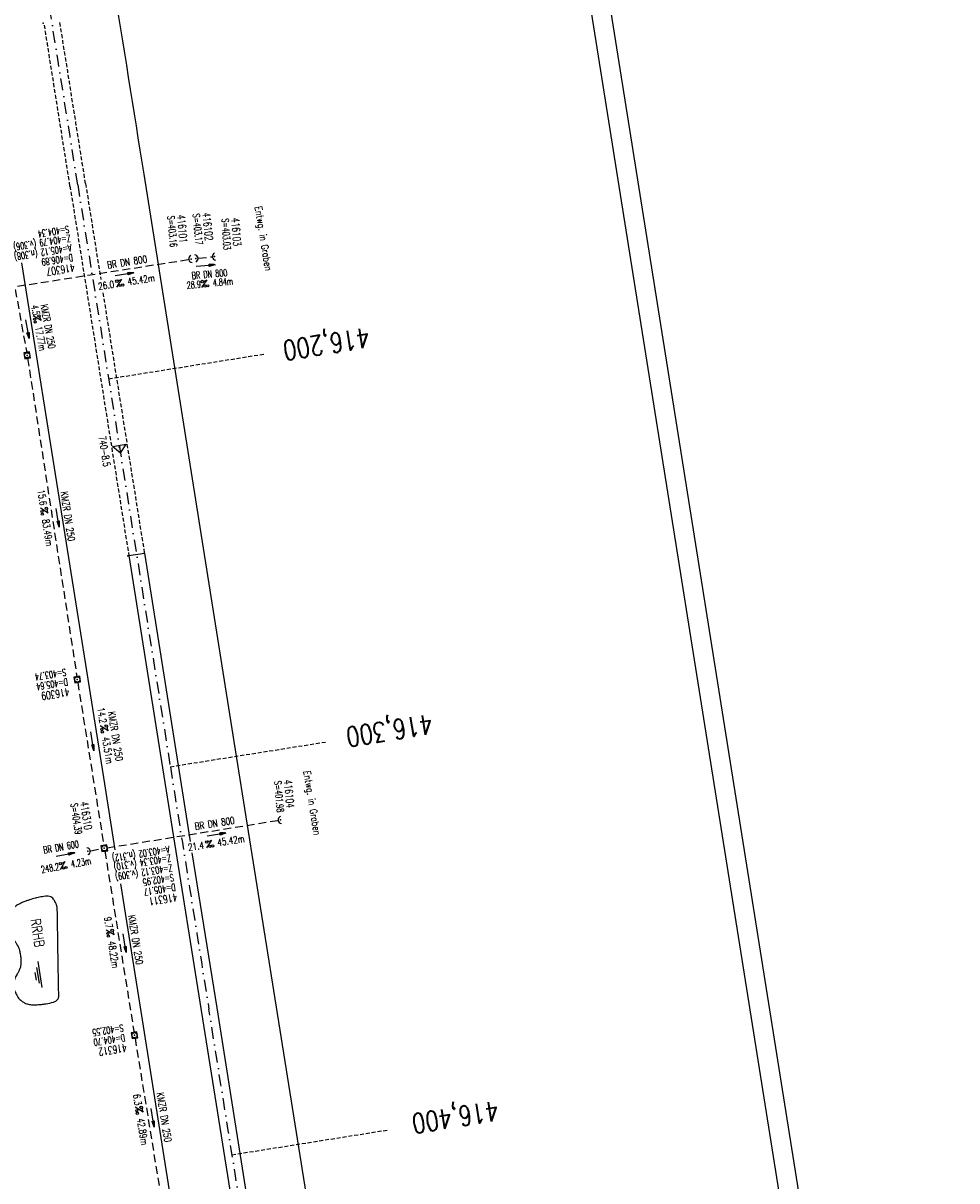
# Model space of a CAD drawing. Extents: x 447827 to 448299, y 438389 to 439851.
# Tile 13 of 21: x 448061 to 448299, y 438986 to 439281. Entities that reach past the tile are written whole.
import ezdxf
from ezdxf.enums import TextEntityAlignment as Align

# ---------------------------------------------------------------- set-up
doc = ezdxf.new("R2010")
doc.units = 0
doc.header["$LTSCALE"] = 2
doc.header["$MEASUREMENT"] = 0
for name, pattern in [('AUSGEZOGEN', [0]), ('GESTRICH-X2', [1.5, 1, -0.5]), ('GESTRICHELT', [0.75, 0.5, -0.25]), ('STRICHPT-X3', [3, 1.5, -0.75, 0, -0.75])]:
    doc.linetypes.add(name, pattern=pattern)
doc.layers.get('0').update_dxf_attribs({"linetype": 'AUSGEZOGEN'})
for name, color, linetype in [('ACHSE', 250, 'STRICHPT-X3'), ('FBR', 8, 'CONTINUOUS'), ('HEKTOM', 250, 'GESTRICHELT'), ('KANAL', 7, 'GESTRICH-X2'), ('MS-UEBERFAHRT', 8, 'GESTRICHELT'), ('Netzknoten_PKT', 7, 'CONTINUOUS'), ('Netzknoten_PKT-NR', 7, 'CONTINUOUS'), ('Netzknoten_SIGNATUR', 7, 'CONTINUOUS'), ('PFEIL', 7, 'CONTINUOUS'), ('PKT', 7, 'CONTINUOUS'), ('Planeinteilung', 6, 'CONTINUOUS'), ('RAHMEN', 250, 'AUSGEZOGEN'), ('RRB', 4, 'AUSGEZOGEN'), ('SCHACHTNR', 6, 'CONTINUOUS'), ('SCHRIFT', 7, 'AUSGEZOGEN'), ('SCHSYMBOL', 7, 'AUSGEZOGEN'), ('TEXTO', 4, 'CONTINUOUS'), ('TEXTU', 4, 'CONTINUOUS')]:
    doc.layers.add(name, color=color, linetype=linetype)
doc.styles.add('ROMANS', font='romans.shx', dxfattribs={"width": 0.8})

# ---------------------------------------------------------------- blocks, each defined once
blk = doc.blocks.new('40')
at = {"color": 0}
blk.add_arc((0.02, 0.31), 0.91, 192.5363, 347.4637, dxfattribs=at)
blk.add_point((0, 0), dxfattribs=at)
blk = doc.blocks.new('PROM')
blk.add_line((1.57, 1.82), (0.02, 0.02))
for centre, radius in [((0.32, 1.51), 0.317), ((0.94, 0.29), 0.283), ((1.64, 0.29), 0.283)]:
    blk.add_circle(centre, radius)
blk.add_arc((0.99, 2.68), 1.03, 239.1414, 303.3549)
blk = doc.blocks.new('PFEIL2')
at = {"color": 0}
for p, q in [((0.88, 0), (-2.4, -0.01)), ((0.88, -0.27), (0.88, 0.28)), ((0.88, 0.28), (2.43, 0.01)), ((0.91, 0.27), (0.88, 0.26)), ((0.97, 0.26), (0.88, 0.25)), ((1.02, 0.25), (0.88, 0.23)), ((1.07, 0.24), (0.88, 0.21)), ((1.13, 0.23), (0.88, 0.19)), ((1.18, 0.22), (0.88, 0.17)), ((1.24, 0.21), (0.88, 0.15)), ((1.29, 0.21), (0.88, 0.14)), ((1.34, 0.2), (0.88, 0.12)), ((1.4, 0.19), (0.88, 0.1)), ((1.45, 0.18), (0.88, 0.08)), ((1.51, 0.17), (0.88, 0.06)), ((1.56, 0.16), (0.88, 0.04)), ((1.61, 0.15), (0.88, 0.02)), ((1.67, 0.14), (0.88, 0.01)), ((1.72, 0.13), (0.88, -0.01)), ((1.78, 0.12), (0.88, -0.03)), ((1.83, 0.11), (0.88, -0.05)), ((1.88, 0.1), (0.88, -0.07)), ((1.94, 0.09), (0.88, -0.09)), ((2.05, 0.08), (0.88, -0.12)), ((1.99, 0.08), (0.88, -0.11)), ((2.1, 0.07), (0.88, -0.14)), ((2.15, 0.06), (0.88, -0.16)), ((2.21, 0.05), (0.88, -0.18)), ((2.26, 0.04), (0.88, -0.2)), ((2.32, 0.03), (0.88, -0.22)), ((2.37, 0.02), (0.88, -0.23)), ((2.42, 0.01), (0.88, -0.25)), ((2.43, 0.01), (0.88, -0.27))]:
    blk.add_line(p, q, dxfattribs=at)
blk = doc.blocks.new('20')
blk.add_lwpolyline([(-0.75, -0.75), (0.75, -0.75), (0.75, 0.75), (-0.75, 0.75)], close=True)
blk.add_circle((0, 0), 0.676)
blk.add_point((0, 0))
blk = doc.blocks.new('42')
at = {"color": 0}
blk.add_arc((-0.02, -0.31), 0.91, 12.5363, 167.4637, dxfattribs=at)
blk.add_point((0, 0), dxfattribs=at)
blk = doc.blocks.new('WASSER2')
at = {"layer": 'TEXTU'}
for p, q in [((-3.34, 0.01), (3.36, 0.01)), ((-1.9, -0.54), (2.16, -0.54)), ((-0.7, -1.16), (1.24, -1.16))]:
    blk.add_line(p, q, dxfattribs=at)
blk = doc.blocks.new('PKT')
at = {"color": 0}
blk.add_circle((0, 0), 0.15, dxfattribs=at)
blk.add_point((0, 0), dxfattribs=at)
blk = doc.blocks.new('Station_Netzknoten')
at = {"layer": 'Netzknoten_SIGNATUR'}
for p, q in [((-1.75, 0.5), (1.75, 0.5)), ((0, -1.5), (-1.75, 0.5)), ((0, -1.5), (1.75, 0.5))]:
    blk.add_line(p, q, dxfattribs=at)
blk.add_point((0, 0), dxfattribs=at)
blk = doc.blocks.new('1135297')
blk.add_line((1135, 297), (0, 297))
at = {"layer": 'RAHMEN'}
blk.add_line((950, 292), (25, 292), dxfattribs=at)

msp = doc.modelspace()

# ---------------------------------------------------------------- linework, layer by layer
at = {"layer": 'ACHSE'}
msp.add_lwpolyline([(448051.41, 439387.64, -0.000001), (448067.12, 439288.88, -0.000002), (448074.98, 439239.5), (448098.55, 439091.36, 0.000001), (448108.37, 439029.64, -0.000001), (448118.19, 438967.92, -0.000001), (448122.12, 438943.23, 0.000002), (448126.05, 438918.54, 0.000007), (448128.02, 438906.19, -0.000017)], format="xyb", dxfattribs=at)
at = {"layer": 'FBR'}
msp.add_line((448087.98, 439145.1), (448091.93, 439145.73), dxfattribs=at)
for points in [[(448087.98, 439145.1), (448096.58, 439091.05), (448106.4, 439029.33), (448116.22, 438967.6, -0.000001), (448120.15, 438942.91, 0.000002), (448124.08, 438918.22, 0.000007), (448126.04, 438905.88, -0.000017)], [(448068.2, 439390.31), (448083.91, 439291.55, -0.000002), (448091.77, 439242.17), (448115.34, 439094.04), (448125.16, 439032.31), (448134.98, 438970.59, -0.000001), (448138.91, 438945.9, 0.000002), (448142.84, 438921.21, 0.000007), (448144.8, 438908.87, -0.000011), (448146.16, 438900.33, -0.000011)], [(448104.06, 439069.48), (448110.35, 439029.96), (448120.17, 438968.23, -0.000001), (448124.1, 438943.54, 0.000002), (448128.03, 438918.85, 0.000007), (448129.99, 438906.51, -0.000017), (448131.96, 438894.16), (448132.4, 438891.35), (448135.88, 438869.47), (448137.2, 438861.18, 0.001038), (448138.03, 438856.05, 0.000474), (448139.88, 438844.81, 0.002138), (448141.54, 438835.02, 0.001413), (448144.16, 438820.21, 0.001696), (448146.32, 438808.43, 0.001564), (448148.75, 438795.66, 0.001572), (448151.16, 438783.42, 0.001569), (448153.65, 438771.17, 0.001557), (448156.21, 438758.97, 0.001551), (448158.85, 438746.74, 0.00156), (448161.58, 438734.5, 0.001572), (448164.36, 438722.38, 0.001571), (448167.21, 438710.29, 0.00009), (448167.38, 438709.58, 0.00009)], [(448085.83, 439061.55), (448091.34, 439026.93), (448101.16, 438965.21, -0.000001), (448105.09, 438940.52, 0.000002), (448109.02, 438915.83, 0.000003), (448109.9, 438910.28, 0.000003)]]:
    msp.add_lwpolyline(points, format="xyb", dxfattribs=at)
for points in [[(448060.67, 439219.63), (448081.52, 439088.65), (448084.45, 439070.2)], [(448091.93, 439145.73), (448100.53, 439091.68), (448103.6, 439072.36)]]:
    msp.add_lwpolyline(points, dxfattribs=at)
at = {"layer": 'HEKTOM'}
for p, q in [((448082.84, 439190.12), (448122.34, 439196.41)), ((448098.56, 439091.38), (448138.06, 439097.66)), ((448114.25, 438992.59), (448153.75, 438998.88))]:
    msp.add_line(p, q, dxfattribs=at)
at = {"layer": 'KANAL'}
for p, q in [((448059.66, 439213.69), (448103.06, 439220.47)), ((448105.75, 439220.84), (448109.09, 439221.16)), ((448059.06, 439212.84), (448061.97, 439196.81)), ((448062.22, 439195.34), (448074.75, 439114.31)), ((448074.97, 439112.84), (448081.62, 439071.34)), ((448082.47, 439070.72), (448125.84, 439077.69)), ((448078.31, 439070), (448081, 439070.47)), ((448081.88, 439069.88), (448089.31, 439023.75)), ((448089.56, 439022.28), (448096.22, 438981.41))]:
    msp.add_line(p, q, dxfattribs=at)
at = {"layer": 'MS-UEBERFAHRT'}
for points in [[(448066.41, 439280.65, -0.000001), (448073, 439239.19), (448087.98, 439145.1, 0.000001)], [(448070.36, 439281.28, -0.000001), (448076.96, 439239.82), (448080.84, 439215.39)]]:
    msp.add_lwpolyline(points, format="xyb", dxfattribs=at)
msp.add_lwpolyline([(448081.38, 439211.99), (448091.93, 439145.73)], dxfattribs=at)
at = {"layer": 'PKT'}
for p in [(448066.17, 439280.61), (448087.72, 439145.06)]:
    msp.add_point(p, dxfattribs=at)
at = {"layer": 'RRB', "flags": 128}
msp.add_lwpolyline([(448058.72, 439036.15, 0.052173), (448058.78, 439034.87, 0.073933), (448059.04, 439034, 0.021196), (448059.61, 439032.91, 0.046967), (448059.93, 439032.45, 0.043311), (448060.64, 439031.77, 0.050753), (448061.33, 439031.31, 0.035819), (448062.09, 439030.98, 0.049448), (448062.68, 439030.84, 0.031311), (448063.65, 439030.77, 0.022729), (448064.99, 439030.81, 0.010543), (448065.71, 439030.88, 0.006302), (448066.9, 439031.03, 0.038141), (448068.77, 439031.45, 0.084994), (448069.54, 439031.84, 0.063936), (448069.89, 439032.18, 0.097632), (448070.05, 439032.46, 0.021391), (448070.13, 439032.78, 0.053622), (448070.14, 439032.91, 0.004374), (448070.12, 439034, -0.002487), (448070.08, 439035.93, -0.000009), (448069.97, 439042.54, 0.000008), (448069.87, 439049.16, 0.000056), (448069.78, 439054.37, 0.00037), (448069.77, 439055.16, 0.026904), (448069.75, 439055.41, 0.01763), (448069.69, 439055.78, 0.024843), (448069.64, 439055.98, 0.013037), (448069.51, 439056.36, 0.026305), (448069.45, 439056.5, 0.006352), (448069.17, 439057.07, 0.060053), (448068.62, 439057.88, 0.09672), (448068.14, 439058.25, 0.112885), (448067.48, 439058.41, 0.049717), (448065.97, 439058.29, 0.005459), (448064.56, 439058.01, 0.019961), (448064.18, 439057.92, 0.004388), (448062.69, 439057.47, 0.008943), (448061.96, 439057.23, 0.000514), (448061.86, 439057.2, 0.000564), (448061.77, 439057.16, 0.015196), (448061.24, 439056.96, 0.009449), (448060.42, 439056.59, 0.026523), (448059.66, 439056.18, 0.02013), (448058.71, 439055.55, 0.012352), (448058.33, 439055.27, 0.015084), (448058.04, 439055.02, 0.036851), (448057.68, 439054.64, 0.031158), (448057.32, 439054.14, 0.028258), (448057.12, 439053.79, 0.023065), (448056.93, 439053.34, 0.037792), (448056.81, 439052.93, 0.023526), (448056.7, 439052.26, 0.054895), (448056.7, 439051.37, 0.040236), (448056.92, 439050.19, 0.035167), (448057.27, 439049.18, 0.04447), (448057.68, 439048.44, 0.058475), (448058.29, 439047.71, -0.053811), (448058.97, 439046.92, -0.023154), (448059.78, 439045.62, -0.053821), (448060.04, 439045.02, -0.007369), (448060.12, 439044.75, -0.009566), (448060.17, 439044.55, -0.020648), (448060.35, 439043.62, -0.018003), (448060.47, 439042.54, -0.013459), (448060.5, 439041.82, -0.017297), (448060.49, 439041.26, -0.018276), (448060.46, 439040.86, -0.0192), (448060.4, 439040.49, -0.03664), (448060.31, 439040.19, -0.012642), (448059.98, 439039.34, -0.051343), (448059.59, 439038.61, 0.036364), (448059, 439037.61, 0.067052), (448058.84, 439037.12, 0.035003), (448058.72, 439036.15)], format="xyb", dxfattribs=at)

# ---------------------------------------------------------------- block references
at = {"layer": 'Netzknoten_PKT'}
msp.add_blockref('PKT', (448085.61, 439172.7), dxfattribs=at)
at = {"layer": 'Netzknoten_SIGNATUR', "rotation": 9.056936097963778}
msp.add_blockref('Station_Netzknoten', (448085.61, 439172.7), dxfattribs=at)
at = {"layer": 'PFEIL'}
for p, rotation in [((448107.54, 439218.92), 5.271500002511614), ((448086.89, 439216.73), 8.893500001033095), ((448062.16, 439202.74), 280.2824000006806), ((448069.84, 439154.76), 278.7824000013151), ((448078.66, 439097.85), 279.1132000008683), ((448110.3, 439074.1), 9.123699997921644), ((448071.83, 439068.98), 10.1874999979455), ((448086.89, 439046.46), 279.1780999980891), ((448094.03, 439002.01), 279.2493000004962)]:
    msp.add_blockref('PFEIL2', p, dxfattribs=dict(at, rotation=rotation))
at = {"layer": 'Planeinteilung', "linetype": 'Continuous', "rotation": 279.041149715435}
msp.add_blockref('1135297', (447827.12, 439804.72), dxfattribs=at)
at = {"layer": 'RRB', "rotation": 279.0863470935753}
msp.add_blockref('WASSER2', (448065.32, 439038.45), dxfattribs=at)
at = {"layer": 'SCHSYMBOL'}
for name, p, rotation in [('42', (448103.81, 439220.59), 99.04110000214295), ('42', (448105.01, 439220.77), 279.0410999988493), ('40', (448109.83, 439221.21), 279.0410999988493), ('20', (448062.1, 439196.09), 279.0410999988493), ('20', (448074.85, 439113.57), 279.0410999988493), ('42', (448126.59, 439077.81), 99.04110000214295), ('42', (448077.57, 439069.86), 279.0410999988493), ('20', (448081.74, 439070.61), 279.0410999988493), ('20', (448089.43, 439023.01), 279.0410999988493)]:
    msp.add_blockref(name, p, dxfattribs=dict(at, rotation=rotation))
at = {"layer": 'TEXTU'}
for p, rotation in [((448084.86, 439213.44), 8.893500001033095), ((448106.45, 439213.34), 5.271500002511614), ((448063.56, 439206.16), 280.2824000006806), ((448065.44, 439157.23), 278.7824000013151), ((448080.68, 439101.79), 279.1132000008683), ((448107.73, 439070.66), 9.123699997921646), ((448070.47, 439065.14), 10.18749999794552), ((448082.2, 439049.81), 279.1780999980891), ((448089.58, 439004.71), 279.2493000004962)]:
    msp.add_blockref('PROM', p, dxfattribs=dict(at, rotation=rotation))

# ---------------------------------------------------------------- texts
at = {"layer": 'HEKTOM', "style": 'ROMANS', "width": 0.8}
for s, p in [('416,200', (448148.91, 439203.18)), ('416,300', (448164.96, 439104.8)), ('416,400', (448181.72, 439006.37))]:
    msp.add_text(s, height=5, rotation=189.0411, dxfattribs=at).set_placement(p)
at = {"layer": 'Netzknoten_PKT-NR', "style": 'ROMANS', "width": 0.75}
msp.add_text('740-8.5', height=1.8, rotation=279.0571, dxfattribs=at).set_placement((448081.54, 439167.65), align=Align.RIGHT)
at = {"layer": 'RRB', "style": 'ROMANS', "width": 0.8}
msp.add_text('RRHB', height=2.5, rotation=279.0412, dxfattribs=at).set_placement((448062.95, 439052.48))
at = {"layer": 'SCHACHTNR', "style": 'ROMANS'}
for s, height, rotation, width, p in [('S=403.16', 1.8, 275.0589, 0.6, (448097.79, 439231.57)), ('416101', 2, 275.0589, 0.7, (448100.28, 439231.8)), ('S=403.17', 1.8, 275.8234, 0.6, (448104.23, 439232.09)), ('416102', 2, 275.8234, 0.7, (448106.71, 439232.35)), ('S=404.34', 1.8, 189.0411, 0.6, (448072.63, 439229.11)), ('S=403.03', 1.8, 273.623, 0.6, (448111.62, 439230.89)), ('416103', 2, 273.623, 0.7, (448114.11, 439231.03)), ('Z=404.79 (v.306)', 1.8, 189.0411, 0.6, (448072.99, 439226.82)), ('A=405.12 (n.308)', 1.8, 189.0411, 0.6, (448073.23, 439224.38)), ('D=406.89', 1.8, 189.0411, 0.6, (448073.6, 439221.91)), ('416307', 2, 189.0411, 0.7, (448074.01, 439219.44)), ('S=403.74', 1.8, 189.0411, 0.6, (448071.88, 439116.34)), ('D=405.64', 1.8, 189.0411, 0.6, (448072.28, 439113.88)), ('416309', 2, 189.0411, 0.7, (448072.66, 439111.41)), ('S=401.98', 1.8, 275.2799, 0.6, (448124.98, 439087.69)), ('416104', 2, 275.2799, 0.7, (448127.47, 439087.94)), ('S=404.39', 1.8, 278.5461, 0.6, (448073.14, 439081.96)), ('416310', 2, 278.5461, 0.7, (448075.61, 439082.32)), ('A=403.02 (n.312)', 1.8, 189.0411, 0.6, (448098.18, 439071.23)), ('Z=403.34 (v.310)', 1.8, 189.0411, 0.6, (448098.54, 439069.01)), ('Z=403.12 (v.309)', 1.8, 189.0411, 0.6, (448098.92, 439066.54)), ('S=402.95', 1.8, 189.0411, 0.6, (448099.32, 439064.08)), ('D=405.17', 1.8, 189.0411, 0.6, (448099.7, 439061.61)), ('416311', 2, 189.0411, 0.7, (448100.11, 439059.14)), ('S=402.55', 1.8, 189.0411, 0.6, (448086.47, 439025.78)), ('D=404.70', 1.8, 189.0411, 0.6, (448086.84, 439023.31)), ('416312', 2, 189.0411, 0.7, (448087.25, 439020.84))]:
    msp.add_text(s, height=height, rotation=rotation, dxfattribs=dict(at, width=width)).set_placement(p)
at = {"layer": 'SCHRIFT', "style": 'ROMANS', "width": 0.8}
for p in [(448120.06, 439233.9), (448132.45, 439090.23)]:
    msp.add_text('Entwg. in Graben', height=1.8, rotation=279.2211, dxfattribs=at).set_placement(p)
at = {"layer": 'TEXTO', "style": 'ROMANS'}
for s, rotation, width, p in [('BR DN 800', 8.8935, 0.75, (448087.68, 439218.96)), ('BR DN 800', 5.2715, 0.6, (448108.6, 439215.88)), ('KMZR DN 250', 280.2824, 0.6, (448066.53, 439203.28)), ('KMZR DN 250', 278.7824, 0.75, (448071.57, 439154.99)), ('KMZR DN 250', 279.1132, 0.75, (448083.7, 439099.01)), ('BR DN 800', 9.1237, 0.75, (448109.98, 439076.07)), ('BR DN 600', 10.1875, 0.6, (448070.87, 439070.05)), ('KMZR DN 250', 279.1781, 0.75, (448088.83, 439047.19)), ('KMZR DN 250', 279.2493, 0.75, (448096.09, 439002.02))]:
    msp.add_text(s, height=1.8, rotation=rotation, dxfattribs=dict(at, width=width)).set_placement(p, align=Align.CENTER)
at = {"layer": 'TEXTU', "style": 'ROMANS'}
for s, rotation, width, p in [('26.0', 8.8935, 0.75, (448080.34, 439212.73)), ('45.42m', 8.8935, 0.75, (448087.81, 439213.92)), ('28.9', 5.2715, 0.6, (448102.8, 439213)), ('4.84m', 5.2715, 0.6, (448109.43, 439213.63)), ('4.5', 280.2824, 0.6, (448063.12, 439208.71)), ('17.77m', 280.2824, 0.6, (448064.09, 439203.21)), ('15.6', 278.7824, 0.75, (448064.74, 439161.76)), ('83.49m', 278.7824, 0.75, (448065.89, 439154.26)), ('14.2', 279.1132, 0.75, (448079.95, 439106.32)), ('43.51m', 279.1132, 0.75, (448081.17, 439098.82)), ('21.4', 9.1237, 0.75, (448103.21, 439069.92)), ('45.42m', 9.1237, 0.75, (448110.68, 439071.14)), ('248.2', 10.1875, 0.6, (448065.82, 439064.28)), ('4.23m', 10.1875, 0.6, (448073.41, 439065.66)), ('9.7', 279.1781, 0.75, (448081.68, 439053)), ('48.22m', 279.1781, 0.75, (448082.68, 439046.85)), ('6.3', 279.2493, 0.75, (448089.05, 439007.88)), ('42.89m', 279.2493, 0.75, (448090.05, 439001.76))]:
    msp.add_text(s, height=1.8, rotation=rotation, dxfattribs=dict(at, width=width)).set_placement(p)

doc.saveas('drawing.dxf')
